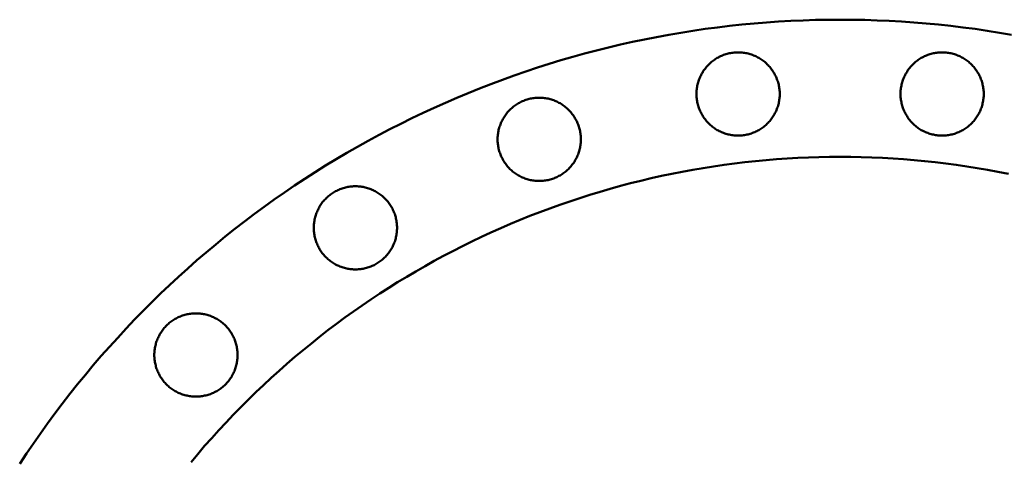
# Model space of a CAD drawing. Header units: millimetres. Extents: x 0 to 841, y 0 to 594.
# Tile 9 of 13: x 316 to 417, y 485 to 530. Entities that reach past the tile are written whole.
import ezdxf

# ---------------------------------------------------------------- set-up
doc = ezdxf.new("R2010")
doc.units = ezdxf.units.MM
doc.layers.add('VIS', color=7, linetype='CONTINUOUS', lineweight=50)

msp = doc.modelspace()

# ---------------------------------------------------------------- linework, layer by layer
at = {"layer": 'VIS'}
for points in [[(316.25, 484.64), (316.94, 485.69), (317.65, 486.73), (318.37, 487.76), (319.1, 488.78), (319.84, 489.79), (320.6, 490.79), (321.37, 491.79), (322.15, 492.77), (322.95, 493.74), (323.76, 494.71), (324.57, 495.66), (325.41, 496.6), (326.25, 497.53), (327.1, 498.45), (327.97, 499.37), (328.85, 500.26), (329.74, 501.15), (330.63, 502.03), (331.55, 502.9), (332.47, 503.75), (333.4, 504.59), (334.34, 505.43), (335.29, 506.24), (336.26, 507.05), (337.23, 507.85), (338.21, 508.63), (339.21, 509.4), (340.21, 510.16), (341.22, 510.9), (342.24, 511.63), (343.27, 512.35), (344.31, 513.06), (345.36, 513.75), (346.42, 514.43), (347.48, 515.1), (348.56, 515.75), (349.64, 516.39), (350.73, 517.02), (351.82, 517.63), (352.93, 518.23), (354.04, 518.81), (355.16, 519.38), (356.29, 519.94), (357.42, 520.48), (358.56, 521.01), (359.71, 521.52), (360.86, 522.02), (362.02, 522.51), (363.19, 522.98), (364.36, 523.43), (365.54, 523.87), (366.72, 524.3), (367.91, 524.71), (369.1, 525.11), (370.3, 525.49), (371.5, 525.85), (372.7, 526.2), (373.92, 526.54), (375.13, 526.86), (376.35, 527.16), (377.57, 527.45), (378.8, 527.73), (380.03, 527.99), (381.26, 528.23), (382.5, 528.46), (383.74, 528.67), (384.98, 528.87), (386.22, 529.05), (387.47, 529.21), (388.71, 529.36), (389.96, 529.5), (391.21, 529.61), (392.47, 529.72), (393.72, 529.8), (394.98, 529.87), (396.23, 529.93), (397.49, 529.97), (398.74, 529.99), (400, 530), (401.26, 529.99), (402.51, 529.97), (403.77, 529.93), (405.02, 529.87), (406.28, 529.8), (407.53, 529.72), (408.79, 529.61), (410.04, 529.5), (411.29, 529.36), (412.53, 529.21), (413.78, 529.05), (415.02, 528.87), (416.26, 528.67), (417.5, 528.46)], [(393.84, 522.42), (393.84, 522.54), (393.83, 522.66), (393.82, 522.78), (393.81, 522.9), (393.79, 523.01), (393.78, 523.13), (393.75, 523.25), (393.73, 523.37), (393.7, 523.49), (393.67, 523.6), (393.63, 523.72), (393.59, 523.83), (393.55, 523.94), (393.51, 524.06), (393.46, 524.17), (393.41, 524.27), (393.35, 524.38), (393.3, 524.49), (393.24, 524.59), (393.17, 524.69), (393.11, 524.8), (393.04, 524.89), (392.97, 524.99), (392.89, 525.09), (392.82, 525.18), (392.74, 525.27), (392.66, 525.36), (392.57, 525.44), (392.48, 525.52), (392.4, 525.61), (392.3, 525.68), (392.21, 525.76), (392.11, 525.83), (392.02, 525.9), (391.92, 525.97), (391.82, 526.03), (391.71, 526.1), (391.61, 526.15), (391.5, 526.21), (391.39, 526.26), (391.28, 526.31), (391.17, 526.36), (391.06, 526.4), (390.95, 526.44), (390.83, 526.48), (390.72, 526.51), (390.6, 526.54), (390.48, 526.57), (390.36, 526.59), (390.25, 526.61), (390.13, 526.63), (390.01, 526.64), (389.89, 526.65), (389.77, 526.66), (389.65, 526.66), (389.53, 526.66), (389.41, 526.66), (389.29, 526.65), (389.17, 526.64), (389.05, 526.63), (388.93, 526.61), (388.81, 526.59), (388.69, 526.57), (388.57, 526.54), (388.46, 526.51), (388.34, 526.48), (388.23, 526.44), (388.11, 526.4), (388, 526.36), (387.89, 526.31), (387.78, 526.26), (387.67, 526.21), (387.57, 526.15), (387.46, 526.1), (387.36, 526.03), (387.26, 525.97), (387.16, 525.9), (387.06, 525.83), (386.96, 525.76), (386.87, 525.68), (386.78, 525.61), (386.69, 525.52), (386.6, 525.44), (386.52, 525.36), (386.44, 525.27), (386.36, 525.18), (386.28, 525.09), (386.21, 524.99), (386.13, 524.89), (386.07, 524.8), (386, 524.69), (385.94, 524.59), (385.88, 524.49), (385.82, 524.38), (385.77, 524.27), (385.71, 524.17), (385.67, 524.06), (385.62, 523.94), (385.58, 523.83), (385.54, 523.72), (385.51, 523.6), (385.47, 523.49), (385.45, 523.37), (385.42, 523.25), (385.4, 523.13), (385.38, 523.01), (385.36, 522.9), (385.35, 522.78), (385.34, 522.66), (385.34, 522.54), (385.34, 522.42), (385.34, 522.29), (385.34, 522.17), (385.35, 522.05), (385.36, 521.94), (385.38, 521.82), (385.4, 521.7), (385.42, 521.58), (385.45, 521.46), (385.47, 521.34), (385.51, 521.23), (385.54, 521.11), (385.58, 521), (385.62, 520.89), (385.67, 520.77), (385.71, 520.66), (385.77, 520.56), (385.82, 520.45), (385.88, 520.34), (385.94, 520.24), (386, 520.14), (386.07, 520.04), (386.13, 519.94), (386.21, 519.84), (386.28, 519.75), (386.36, 519.65), (386.44, 519.56), (386.52, 519.47), (386.6, 519.39), (386.69, 519.31), (386.78, 519.22), (386.87, 519.15), (386.96, 519.07), (387.06, 519), (387.16, 518.93), (387.26, 518.86), (387.36, 518.8), (387.46, 518.73), (387.57, 518.68), (387.67, 518.62), (387.78, 518.57), (387.89, 518.52), (388, 518.47), (388.11, 518.43), (388.23, 518.39), (388.34, 518.35), (388.46, 518.32), (388.57, 518.29), (388.69, 518.26), (388.81, 518.24), (388.93, 518.22), (389.05, 518.2), (389.17, 518.19), (389.29, 518.18), (389.41, 518.17), (389.53, 518.17), (389.65, 518.17), (389.77, 518.17), (389.89, 518.18), (390.01, 518.19), (390.13, 518.2), (390.25, 518.22), (390.36, 518.24), (390.48, 518.26), (390.6, 518.29), (390.72, 518.32), (390.83, 518.35), (390.95, 518.39), (391.06, 518.43), (391.17, 518.47), (391.28, 518.52), (391.39, 518.57), (391.5, 518.62), (391.61, 518.68), (391.71, 518.73), (391.82, 518.8), (391.92, 518.86), (392.02, 518.93), (392.11, 519), (392.21, 519.07), (392.3, 519.15), (392.4, 519.22), (392.48, 519.31), (392.57, 519.39), (392.66, 519.47), (392.74, 519.56), (392.82, 519.65), (392.89, 519.75), (392.97, 519.84), (393.04, 519.94), (393.11, 520.04), (393.17, 520.14), (393.24, 520.24), (393.3, 520.34), (393.35, 520.45), (393.41, 520.56), (393.46, 520.66), (393.51, 520.77), (393.55, 520.89), (393.59, 521), (393.63, 521.11), (393.67, 521.23), (393.7, 521.34), (393.73, 521.46), (393.75, 521.58), (393.78, 521.7), (393.79, 521.82), (393.81, 521.94), (393.82, 522.05), (393.83, 522.17), (393.84, 522.29), (393.84, 522.42)], [(414.66, 522.42), (414.66, 522.54), (414.66, 522.66), (414.65, 522.78), (414.64, 522.9), (414.62, 523.01), (414.6, 523.13), (414.58, 523.25), (414.55, 523.37), (414.53, 523.49), (414.49, 523.6), (414.46, 523.72), (414.42, 523.83), (414.38, 523.94), (414.33, 524.06), (414.29, 524.17), (414.23, 524.27), (414.18, 524.38), (414.12, 524.49), (414.06, 524.59), (414, 524.69), (413.93, 524.8), (413.87, 524.89), (413.79, 524.99), (413.72, 525.09), (413.64, 525.18), (413.56, 525.27), (413.48, 525.36), (413.4, 525.44), (413.31, 525.52), (413.22, 525.61), (413.13, 525.68), (413.04, 525.76), (412.94, 525.83), (412.84, 525.9), (412.74, 525.97), (412.64, 526.03), (412.54, 526.1), (412.43, 526.15), (412.33, 526.21), (412.22, 526.26), (412.11, 526.31), (412, 526.36), (411.89, 526.4), (411.77, 526.44), (411.66, 526.48), (411.54, 526.51), (411.43, 526.54), (411.31, 526.57), (411.19, 526.59), (411.07, 526.61), (410.95, 526.63), (410.83, 526.64), (410.71, 526.65), (410.59, 526.66), (410.47, 526.66), (410.35, 526.66), (410.23, 526.66), (410.11, 526.65), (409.99, 526.64), (409.87, 526.63), (409.75, 526.61), (409.64, 526.59), (409.52, 526.57), (409.4, 526.54), (409.28, 526.51), (409.17, 526.48), (409.05, 526.44), (408.94, 526.4), (408.83, 526.36), (408.72, 526.31), (408.61, 526.26), (408.5, 526.21), (408.39, 526.15), (408.29, 526.1), (408.18, 526.03), (408.08, 525.97), (407.98, 525.9), (407.89, 525.83), (407.79, 525.76), (407.7, 525.68), (407.6, 525.61), (407.52, 525.52), (407.43, 525.44), (407.34, 525.36), (407.26, 525.27), (407.18, 525.18), (407.11, 525.09), (407.03, 524.99), (406.96, 524.89), (406.89, 524.8), (406.83, 524.69), (406.76, 524.59), (406.7, 524.49), (406.65, 524.38), (406.59, 524.27), (406.54, 524.17), (406.49, 524.06), (406.45, 523.94), (406.41, 523.83), (406.37, 523.72), (406.33, 523.6), (406.3, 523.49), (406.27, 523.37), (406.25, 523.25), (406.22, 523.13), (406.21, 523.01), (406.19, 522.9), (406.18, 522.78), (406.17, 522.66), (406.16, 522.54), (406.16, 522.42), (406.16, 522.29), (406.17, 522.17), (406.18, 522.05), (406.19, 521.94), (406.21, 521.82), (406.22, 521.7), (406.25, 521.58), (406.27, 521.46), (406.3, 521.34), (406.33, 521.23), (406.37, 521.11), (406.41, 521), (406.45, 520.89), (406.49, 520.77), (406.54, 520.66), (406.59, 520.56), (406.65, 520.45), (406.7, 520.34), (406.76, 520.24), (406.83, 520.14), (406.89, 520.04), (406.96, 519.94), (407.03, 519.84), (407.11, 519.75), (407.18, 519.65), (407.26, 519.56), (407.34, 519.47), (407.43, 519.39), (407.52, 519.31), (407.6, 519.22), (407.7, 519.15), (407.79, 519.07), (407.89, 519), (407.98, 518.93), (408.08, 518.86), (408.18, 518.8), (408.29, 518.73), (408.39, 518.68), (408.5, 518.62), (408.61, 518.57), (408.72, 518.52), (408.83, 518.47), (408.94, 518.43), (409.05, 518.39), (409.17, 518.35), (409.28, 518.32), (409.4, 518.29), (409.52, 518.26), (409.64, 518.24), (409.75, 518.22), (409.87, 518.2), (409.99, 518.19), (410.11, 518.18), (410.23, 518.17), (410.35, 518.17), (410.47, 518.17), (410.59, 518.17), (410.71, 518.18), (410.83, 518.19), (410.95, 518.2), (411.07, 518.22), (411.19, 518.24), (411.31, 518.26), (411.43, 518.29), (411.54, 518.32), (411.66, 518.35), (411.77, 518.39), (411.89, 518.43), (412, 518.47), (412.11, 518.52), (412.22, 518.57), (412.33, 518.62), (412.43, 518.68), (412.54, 518.73), (412.64, 518.8), (412.74, 518.86), (412.84, 518.93), (412.94, 519), (413.04, 519.07), (413.13, 519.15), (413.22, 519.22), (413.31, 519.31), (413.4, 519.39), (413.48, 519.47), (413.56, 519.56), (413.64, 519.65), (413.72, 519.75), (413.79, 519.84), (413.87, 519.94), (413.93, 520.04), (414, 520.14), (414.06, 520.24), (414.12, 520.34), (414.18, 520.45), (414.23, 520.56), (414.29, 520.66), (414.33, 520.77), (414.38, 520.89), (414.42, 521), (414.46, 521.11), (414.49, 521.23), (414.53, 521.34), (414.55, 521.46), (414.58, 521.58), (414.6, 521.7), (414.62, 521.82), (414.64, 521.94), (414.65, 522.05), (414.66, 522.17), (414.66, 522.29), (414.66, 522.42)], [(373.53, 517.78), (373.53, 517.9), (373.53, 518.02), (373.52, 518.14), (373.51, 518.26), (373.49, 518.38), (373.47, 518.5), (373.45, 518.62), (373.43, 518.74), (373.4, 518.85), (373.36, 518.97), (373.33, 519.08), (373.29, 519.2), (373.25, 519.31), (373.2, 519.42), (373.16, 519.53), (373.11, 519.64), (373.05, 519.75), (372.99, 519.85), (372.93, 519.96), (372.87, 520.06), (372.81, 520.16), (372.74, 520.26), (372.66, 520.36), (372.59, 520.45), (372.51, 520.54), (372.43, 520.63), (372.35, 520.72), (372.27, 520.81), (372.18, 520.89), (372.09, 520.97), (372, 521.05), (371.91, 521.13), (371.81, 521.2), (371.71, 521.27), (371.61, 521.34), (371.51, 521.4), (371.41, 521.46), (371.3, 521.52), (371.2, 521.58), (371.09, 521.63), (370.98, 521.68), (370.87, 521.72), (370.76, 521.77), (370.64, 521.81), (370.53, 521.84), (370.41, 521.88), (370.3, 521.91), (370.18, 521.94), (370.06, 521.96), (369.94, 521.98), (369.82, 522), (369.7, 522.01), (369.58, 522.02), (369.46, 522.03), (369.34, 522.03), (369.22, 522.03), (369.1, 522.03), (368.98, 522.02), (368.86, 522.01), (368.74, 522), (368.63, 521.98), (368.51, 521.96), (368.39, 521.94), (368.27, 521.91), (368.16, 521.88), (368.04, 521.84), (367.93, 521.81), (367.81, 521.77), (367.7, 521.72), (367.59, 521.68), (367.48, 521.63), (367.37, 521.58), (367.26, 521.52), (367.16, 521.46), (367.06, 521.4), (366.95, 521.34), (366.85, 521.27), (366.76, 521.2), (366.66, 521.13), (366.57, 521.05), (366.48, 520.97), (366.39, 520.89), (366.3, 520.81), (366.22, 520.72), (366.13, 520.63), (366.05, 520.54), (365.98, 520.45), (365.9, 520.36), (365.83, 520.26), (365.76, 520.16), (365.7, 520.06), (365.63, 519.96), (365.57, 519.85), (365.52, 519.75), (365.46, 519.64), (365.41, 519.53), (365.36, 519.42), (365.32, 519.31), (365.28, 519.2), (365.24, 519.08), (365.2, 518.97), (365.17, 518.85), (365.14, 518.74), (365.12, 518.62), (365.1, 518.5), (365.08, 518.38), (365.06, 518.26), (365.05, 518.14), (365.04, 518.02), (365.04, 517.9), (365.03, 517.78), (365.04, 517.66), (365.04, 517.54), (365.05, 517.42), (365.06, 517.3), (365.08, 517.18), (365.1, 517.06), (365.12, 516.94), (365.14, 516.83), (365.17, 516.71), (365.2, 516.59), (365.24, 516.48), (365.28, 516.37), (365.32, 516.25), (365.36, 516.14), (365.41, 516.03), (365.46, 515.92), (365.52, 515.81), (365.57, 515.71), (365.63, 515.6), (365.7, 515.5), (365.76, 515.4), (365.83, 515.3), (365.9, 515.21), (365.98, 515.11), (366.05, 515.02), (366.13, 514.93), (366.22, 514.84), (366.3, 514.75), (366.39, 514.67), (366.48, 514.59), (366.57, 514.51), (366.66, 514.44), (366.76, 514.36), (366.85, 514.29), (366.95, 514.23), (367.06, 514.16), (367.16, 514.1), (367.26, 514.04), (367.37, 513.99), (367.48, 513.93), (367.59, 513.88), (367.7, 513.84), (367.81, 513.79), (367.93, 513.75), (368.04, 513.72), (368.16, 513.68), (368.27, 513.65), (368.39, 513.63), (368.51, 513.6), (368.63, 513.58), (368.74, 513.57), (368.86, 513.55), (368.98, 513.54), (369.1, 513.53), (369.22, 513.53), (369.34, 513.53), (369.46, 513.53), (369.58, 513.54), (369.7, 513.55), (369.82, 513.57), (369.94, 513.58), (370.06, 513.6), (370.18, 513.63), (370.3, 513.65), (370.41, 513.68), (370.53, 513.72), (370.64, 513.75), (370.76, 513.79), (370.87, 513.84), (370.98, 513.88), (371.09, 513.93), (371.2, 513.99), (371.3, 514.04), (371.41, 514.1), (371.51, 514.16), (371.61, 514.23), (371.71, 514.29), (371.81, 514.36), (371.91, 514.44), (372, 514.51), (372.09, 514.59), (372.18, 514.67), (372.27, 514.75), (372.35, 514.84), (372.43, 514.93), (372.51, 515.02), (372.59, 515.11), (372.66, 515.21), (372.74, 515.3), (372.81, 515.4), (372.87, 515.5), (372.93, 515.6), (372.99, 515.71), (373.05, 515.81), (373.11, 515.92), (373.16, 516.03), (373.2, 516.14), (373.25, 516.25), (373.29, 516.37), (373.33, 516.48), (373.36, 516.59), (373.4, 516.71), (373.43, 516.83), (373.45, 516.94), (373.47, 517.06), (373.49, 517.18), (373.51, 517.3), (373.52, 517.42), (373.53, 517.54), (373.53, 517.66), (373.53, 517.78)], [(333.74, 484.82), (334.43, 485.65), (335.13, 486.47), (335.85, 487.28), (336.57, 488.08), (337.31, 488.87), (338.05, 489.65), (338.81, 490.43), (339.57, 491.19), (340.35, 491.95), (341.13, 492.69), (341.92, 493.43), (342.72, 494.15), (343.53, 494.87), (344.35, 495.57), (345.18, 496.26), (346.02, 496.95), (346.86, 497.62), (347.72, 498.28), (348.58, 498.93), (349.45, 499.58), (350.33, 500.21), (351.21, 500.82), (352.11, 501.43), (353.01, 502.03), (353.92, 502.61), (354.83, 503.19), (355.76, 503.75), (356.69, 504.3), (357.63, 504.84), (358.57, 505.36), (359.52, 505.88), (360.48, 506.38), (361.44, 506.87), (362.41, 507.35), (363.38, 507.82), (364.36, 508.27), (365.35, 508.71), (366.34, 509.14), (367.34, 509.56), (368.34, 509.96), (369.35, 510.35), (370.36, 510.73), (371.38, 511.1), (372.4, 511.45), (373.42, 511.79), (374.45, 512.12), (375.49, 512.43), (376.53, 512.73), (377.57, 513.02), (378.61, 513.3), (379.66, 513.56), (380.71, 513.81), (381.77, 514.05), (382.82, 514.27), (383.89, 514.48), (384.95, 514.67), (386.01, 514.85), (387.08, 515.02), (388.15, 515.18), (389.22, 515.32), (390.29, 515.45), (391.37, 515.57), (392.44, 515.67), (393.52, 515.76), (394.6, 515.83), (395.68, 515.89), (396.76, 515.94), (397.84, 515.97), (398.92, 515.99), (400, 516), (401.08, 515.99), (402.16, 515.97), (403.24, 515.94), (404.32, 515.89), (405.4, 515.83), (406.48, 515.76), (407.56, 515.67), (408.63, 515.57), (409.71, 515.45), (410.78, 515.32), (411.85, 515.18), (412.92, 515.02), (413.99, 514.85), (415.05, 514.67), (416.11, 514.48), (417.18, 514.27)], [(333.74, 484.82), (334.43, 485.65), (335.13, 486.47), (335.85, 487.28), (336.57, 488.08), (337.31, 488.87), (338.05, 489.65), (338.81, 490.43), (339.57, 491.19), (340.35, 491.95), (341.13, 492.69), (341.92, 493.43), (342.72, 494.15), (343.53, 494.87), (344.35, 495.57), (345.18, 496.26), (346.02, 496.95), (346.86, 497.62), (347.72, 498.28), (348.58, 498.93), (349.45, 499.58), (350.33, 500.21), (351.21, 500.82), (352.11, 501.43), (353.01, 502.03), (353.92, 502.61), (354.83, 503.19), (355.76, 503.75), (356.69, 504.3), (357.63, 504.84), (358.57, 505.36), (359.52, 505.88), (360.48, 506.38), (361.44, 506.87), (362.41, 507.35), (363.38, 507.82), (364.36, 508.27), (365.35, 508.71), (366.34, 509.14), (367.34, 509.56), (368.34, 509.96), (369.35, 510.35), (370.36, 510.73), (371.38, 511.1), (372.4, 511.45), (373.42, 511.79), (374.45, 512.12), (375.49, 512.43), (376.53, 512.73), (377.57, 513.02), (378.61, 513.3), (379.66, 513.56), (380.71, 513.81), (381.77, 514.05), (382.82, 514.27), (383.89, 514.48), (384.95, 514.67), (386.01, 514.85), (387.08, 515.02), (388.15, 515.18), (389.22, 515.32), (390.29, 515.45), (391.37, 515.57), (392.44, 515.67), (393.52, 515.76), (394.6, 515.83), (395.68, 515.89), (396.76, 515.94), (397.84, 515.97), (398.92, 515.99), (400, 516), (401.08, 515.99), (402.16, 515.97), (403.24, 515.94), (404.32, 515.89), (405.4, 515.83), (406.48, 515.76), (407.56, 515.67), (408.63, 515.57), (409.71, 515.45), (410.78, 515.32), (411.85, 515.18), (412.92, 515.02), (413.99, 514.85), (415.05, 514.67), (416.11, 514.48), (417.18, 514.27)], [(354.77, 508.75), (354.77, 508.87), (354.76, 508.99), (354.76, 509.11), (354.74, 509.23), (354.73, 509.34), (354.71, 509.46), (354.69, 509.58), (354.66, 509.7), (354.63, 509.82), (354.6, 509.93), (354.57, 510.05), (354.53, 510.16), (354.49, 510.27), (354.44, 510.39), (354.39, 510.5), (354.34, 510.6), (354.29, 510.71), (354.23, 510.82), (354.17, 510.92), (354.11, 511.02), (354.04, 511.13), (353.97, 511.22), (353.9, 511.32), (353.83, 511.42), (353.75, 511.51), (353.67, 511.6), (353.59, 511.69), (353.5, 511.77), (353.42, 511.85), (353.33, 511.94), (353.24, 512.01), (353.14, 512.09), (353.05, 512.16), (352.95, 512.23), (352.85, 512.3), (352.75, 512.36), (352.65, 512.43), (352.54, 512.48), (352.43, 512.54), (352.33, 512.59), (352.22, 512.64), (352.11, 512.69), (351.99, 512.73), (351.88, 512.77), (351.77, 512.81), (351.65, 512.84), (351.53, 512.87), (351.42, 512.9), (351.3, 512.92), (351.18, 512.94), (351.06, 512.96), (350.94, 512.97), (350.82, 512.98), (350.7, 512.99), (350.58, 512.99), (350.46, 512.99), (350.34, 512.99), (350.22, 512.98), (350.1, 512.97), (349.98, 512.96), (349.86, 512.94), (349.74, 512.92), (349.63, 512.9), (349.51, 512.87), (349.39, 512.84), (349.28, 512.81), (349.16, 512.77), (349.05, 512.73), (348.94, 512.69), (348.83, 512.64), (348.72, 512.59), (348.61, 512.54), (348.5, 512.48), (348.4, 512.43), (348.29, 512.36), (348.19, 512.3), (348.09, 512.23), (347.99, 512.16), (347.9, 512.09), (347.8, 512.01), (347.71, 511.94), (347.62, 511.85), (347.54, 511.77), (347.45, 511.69), (347.37, 511.6), (347.29, 511.51), (347.21, 511.42), (347.14, 511.32), (347.07, 511.22), (347, 511.13), (346.93, 511.02), (346.87, 510.92), (346.81, 510.82), (346.75, 510.71), (346.7, 510.6), (346.65, 510.5), (346.6, 510.39), (346.56, 510.27), (346.51, 510.16), (346.48, 510.05), (346.44, 509.93), (346.41, 509.82), (346.38, 509.7), (346.35, 509.58), (346.33, 509.46), (346.31, 509.34), (346.3, 509.23), (346.29, 509.11), (346.28, 508.99), (346.27, 508.87), (346.27, 508.75), (346.27, 508.63), (346.28, 508.5), (346.29, 508.38), (346.3, 508.27), (346.31, 508.15), (346.33, 508.03), (346.35, 507.91), (346.38, 507.79), (346.41, 507.67), (346.44, 507.56), (346.48, 507.44), (346.51, 507.33), (346.56, 507.22), (346.6, 507.11), (346.65, 506.99), (346.7, 506.89), (346.75, 506.78), (346.81, 506.67), (346.87, 506.57), (346.93, 506.47), (347, 506.37), (347.07, 506.27), (347.14, 506.17), (347.21, 506.08), (347.29, 505.98), (347.37, 505.89), (347.45, 505.8), (347.54, 505.72), (347.62, 505.64), (347.71, 505.55), (347.8, 505.48), (347.9, 505.4), (347.99, 505.33), (348.09, 505.26), (348.19, 505.19), (348.29, 505.13), (348.4, 505.06), (348.5, 505.01), (348.61, 504.95), (348.72, 504.9), (348.83, 504.85), (348.94, 504.8), (349.05, 504.76), (349.16, 504.72), (349.28, 504.68), (349.39, 504.65), (349.51, 504.62), (349.63, 504.59), (349.74, 504.57), (349.86, 504.55), (349.98, 504.53), (350.1, 504.52), (350.22, 504.51), (350.34, 504.5), (350.46, 504.5), (350.58, 504.5), (350.7, 504.5), (350.82, 504.51), (350.94, 504.52), (351.06, 504.53), (351.18, 504.55), (351.3, 504.57), (351.42, 504.59), (351.53, 504.62), (351.65, 504.65), (351.77, 504.68), (351.88, 504.72), (351.99, 504.76), (352.11, 504.8), (352.22, 504.85), (352.33, 504.9), (352.43, 504.95), (352.54, 505.01), (352.65, 505.06), (352.75, 505.13), (352.85, 505.19), (352.95, 505.26), (353.05, 505.33), (353.14, 505.4), (353.24, 505.48), (353.33, 505.55), (353.42, 505.64), (353.5, 505.72), (353.59, 505.8), (353.67, 505.89), (353.75, 505.98), (353.83, 506.08), (353.9, 506.17), (353.97, 506.27), (354.04, 506.37), (354.11, 506.47), (354.17, 506.57), (354.23, 506.67), (354.29, 506.78), (354.34, 506.89), (354.39, 506.99), (354.44, 507.11), (354.49, 507.22), (354.53, 507.33), (354.57, 507.44), (354.6, 507.56), (354.63, 507.67), (354.66, 507.79), (354.69, 507.91), (354.71, 508.03), (354.73, 508.15), (354.74, 508.27), (354.76, 508.38), (354.76, 508.5), (354.77, 508.63), (354.77, 508.75)], [(338.49, 495.76), (338.49, 495.88), (338.48, 496), (338.47, 496.12), (338.46, 496.24), (338.45, 496.36), (338.43, 496.48), (338.41, 496.6), (338.38, 496.72), (338.35, 496.83), (338.32, 496.95), (338.28, 497.06), (338.25, 497.18), (338.2, 497.29), (338.16, 497.4), (338.11, 497.51), (338.06, 497.62), (338.01, 497.73), (337.95, 497.83), (337.89, 497.94), (337.83, 498.04), (337.76, 498.14), (337.69, 498.24), (337.62, 498.34), (337.55, 498.43), (337.47, 498.52), (337.39, 498.61), (337.31, 498.7), (337.22, 498.79), (337.14, 498.87), (337.05, 498.95), (336.96, 499.03), (336.86, 499.11), (336.77, 499.18), (336.67, 499.25), (336.57, 499.32), (336.47, 499.38), (336.36, 499.44), (336.26, 499.5), (336.15, 499.56), (336.04, 499.61), (335.93, 499.66), (335.82, 499.7), (335.71, 499.75), (335.6, 499.79), (335.48, 499.82), (335.37, 499.86), (335.25, 499.89), (335.13, 499.92), (335.02, 499.94), (334.9, 499.96), (334.78, 499.98), (334.66, 499.99), (334.54, 500), (334.42, 500.01), (334.3, 500.01), (334.18, 500.01), (334.06, 500.01), (333.94, 500), (333.82, 499.99), (333.7, 499.98), (333.58, 499.96), (333.46, 499.94), (333.34, 499.92), (333.23, 499.89), (333.11, 499.86), (332.99, 499.82), (332.88, 499.79), (332.77, 499.75), (332.65, 499.7), (332.54, 499.66), (332.43, 499.61), (332.33, 499.56), (332.22, 499.5), (332.11, 499.44), (332.01, 499.38), (331.91, 499.32), (331.81, 499.25), (331.71, 499.18), (331.62, 499.11), (331.52, 499.03), (331.43, 498.95), (331.34, 498.87), (331.26, 498.79), (331.17, 498.7), (331.09, 498.61), (331.01, 498.52), (330.93, 498.43), (330.86, 498.34), (330.79, 498.24), (330.72, 498.14), (330.65, 498.04), (330.59, 497.94), (330.53, 497.83), (330.47, 497.73), (330.42, 497.62), (330.37, 497.51), (330.32, 497.4), (330.27, 497.29), (330.23, 497.18), (330.19, 497.06), (330.16, 496.95), (330.13, 496.83), (330.1, 496.72), (330.07, 496.6), (330.05, 496.48), (330.03, 496.36), (330.02, 496.24), (330, 496.12), (330, 496), (329.99, 495.88), (329.99, 495.76), (329.99, 495.64), (330, 495.52), (330, 495.4), (330.02, 495.28), (330.03, 495.16), (330.05, 495.04), (330.07, 494.92), (330.1, 494.81), (330.13, 494.69), (330.16, 494.57), (330.19, 494.46), (330.23, 494.35), (330.27, 494.23), (330.32, 494.12), (330.37, 494.01), (330.42, 493.9), (330.47, 493.79), (330.53, 493.69), (330.59, 493.58), (330.65, 493.48), (330.72, 493.38), (330.79, 493.28), (330.86, 493.19), (330.93, 493.09), (331.01, 493), (331.09, 492.91), (331.17, 492.82), (331.26, 492.73), (331.34, 492.65), (331.43, 492.57), (331.52, 492.49), (331.62, 492.42), (331.71, 492.34), (331.81, 492.27), (331.91, 492.21), (332.01, 492.14), (332.11, 492.08), (332.22, 492.02), (332.33, 491.97), (332.43, 491.91), (332.54, 491.86), (332.65, 491.82), (332.77, 491.77), (332.88, 491.73), (332.99, 491.7), (333.11, 491.66), (333.23, 491.63), (333.34, 491.61), (333.46, 491.58), (333.58, 491.56), (333.7, 491.55), (333.82, 491.53), (333.94, 491.52), (334.06, 491.51), (334.18, 491.51), (334.3, 491.51), (334.42, 491.51), (334.54, 491.52), (334.66, 491.53), (334.78, 491.55), (334.9, 491.56), (335.02, 491.58), (335.13, 491.61), (335.25, 491.63), (335.37, 491.66), (335.48, 491.7), (335.6, 491.73), (335.71, 491.77), (335.82, 491.82), (335.93, 491.86), (336.04, 491.91), (336.15, 491.97), (336.26, 492.02), (336.36, 492.08), (336.47, 492.14), (336.57, 492.21), (336.67, 492.27), (336.77, 492.34), (336.86, 492.42), (336.96, 492.49), (337.05, 492.57), (337.14, 492.65), (337.22, 492.73), (337.31, 492.82), (337.39, 492.91), (337.47, 493), (337.55, 493.09), (337.62, 493.19), (337.69, 493.28), (337.76, 493.38), (337.83, 493.48), (337.89, 493.58), (337.95, 493.69), (338.01, 493.79), (338.06, 493.9), (338.11, 494.01), (338.16, 494.12), (338.2, 494.23), (338.25, 494.35), (338.28, 494.46), (338.32, 494.57), (338.35, 494.69), (338.38, 494.81), (338.41, 494.92), (338.43, 495.04), (338.45, 495.16), (338.46, 495.28), (338.47, 495.4), (338.48, 495.52), (338.49, 495.64), (338.49, 495.76)]]:
    msp.add_lwpolyline(points, dxfattribs=at)

doc.saveas('drawing.dxf')
